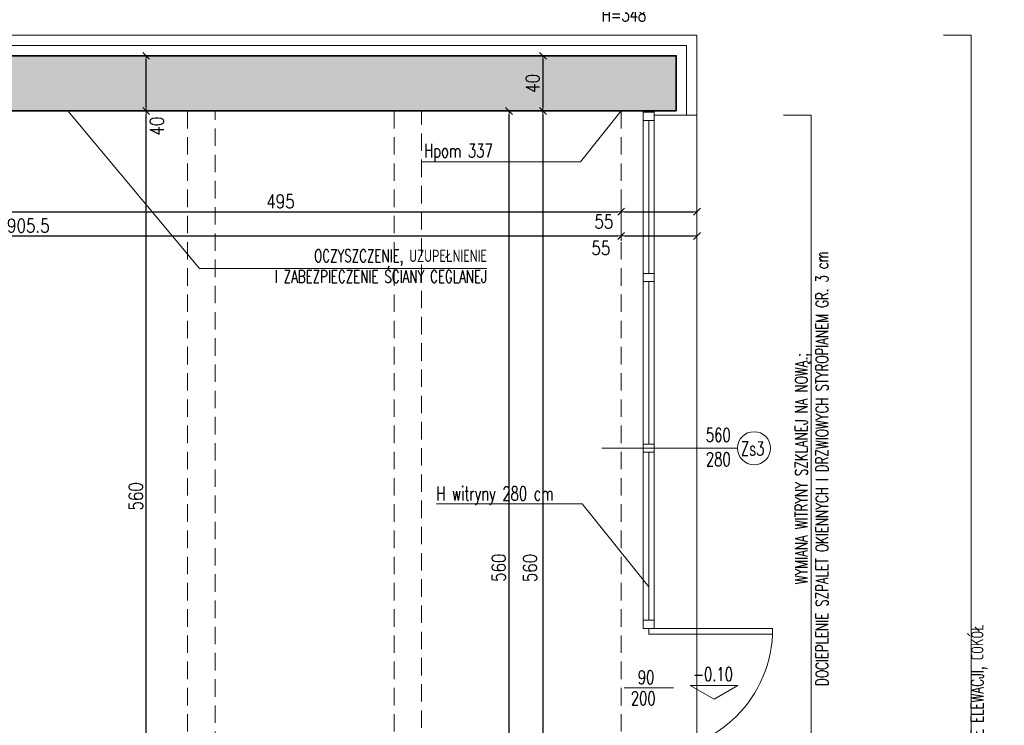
# Model space of a CAD drawing. Header units: millimetres. Extents: x 16698 to 93787, y -21104 to 39413.
# Tile 182 of 256: x 29231 to 29946, y 7635 to 8148. Entities that reach past the tile are written whole.
import ezdxf
from ezdxf.enums import TextEntityAlignment as Align

# ---------------------------------------------------------------- set-up
doc = ezdxf.new("R2010")
doc.units = ezdxf.units.MM
doc.linetypes.add('HIDDEN', pattern=[9.525, 6.35, -3.175])
for name, color, linetype, lineweight in [('!MODUS_HATCH', 4, 'Continuous', 5), ('!MODUS_HATCH_ŚCIANA', 254, 'Continuous', 9), ('!MODUS_OPIS', 3, 'Continuous', 13), ('__MODUS_ŚCIANY', 2, 'Continuous', 35), ('Cienka', 3, 'Continuous', 9), ('Okna', 3, 'Continuous', 13), ('Opis', 8, 'Continuous', 13), ('Widok', 1, 'Continuous', 15), ('WYMIAROWANIE', 1, 'Continuous', 18)]:
    doc.layers.add(name, color=color, linetype=linetype, lineweight=lineweight)
doc.styles.add('ARCHETYP', font='romans.shx', dxfattribs={"height": 15})
doc.styles.add('TXT', font='simplex.shx', dxfattribs={"width": 0.8})
doc.linetypes.add('ZIGZAG', pattern='A,0.00254,-5.08,[131,ltypeshp.shx,S=5.08,R=0,X=-5.08,Y=0],-10.16,[131,ltypeshp.shx,S=5.08,R=180,X=5.08,Y=0],-5.08', length=20.32254)
doc.dimstyles.new('DIM50', dxfattribs={"dimscale": 5, "dimtxt": 2, "dimasz": 0.5, "dimexe": 0, "dimexo": 0, "dimgap": 0.5, "dimtad": 1, "dimdec": 4, "dimrnd": 0.5, "dimdsep": 46, "dimtxsty": 'TXT', "dimblk1": 'TICK1', "dimblk2": 'TICK1', "dimsah": 1, "dimcen": 0, "dimse1": 1, "dimse2": 1, "dimclrd": 1, "dimclre": 7, "dimclrt": 9, "dimadec": 0, "dimazin": 0, "dimtfac": 1, "dimtdec": 4, "dimtmove": 2, "dimatfit": 3, "dimldrblk": 'TICK1', "dimfxl": 1, "dimtolj": 1, "dimarcsym": 0})

# ---------------------------------------------------------------- blocks, each defined once
blk = doc.blocks.new('TICK1')
at = {"color": 2}
blk.add_line((-1, -1), (1, 1), dxfattribs=at)
at = {"color": 0}
for p, q in [((0, 0), (-1, 0)), ((0, -1.4), (0, 1.4))]:
    blk.add_line(p, q, dxfattribs=at)
blk = doc.blocks.new('*D312')
at = {"layer": 'DEFPOINTS', "color": 0, "transparency": 16777216}
for p in [(28761.88, 8081.47), (29667.47, 8081.47), (29667.47, 7990.61)]:
    blk.add_point(p, dxfattribs=at)
at = {"layer": 'WYMIAROWANIE', "color": 1, "lineweight": -2, "transparency": 16777216}
blk.add_line((28764.38, 7990.61), (29664.97, 7990.61), dxfattribs=at)
at = {"layer": 'WYMIAROWANIE', "color": 1, "lineweight": -2, "transparency": 16777216, "xscale": 2.5, "yscale": 2.5, "zscale": 2.5, "rotation": 180}
blk.add_blockref('TICK1', (28761.88, 7990.61), dxfattribs=at)
at = {"layer": 'WYMIAROWANIE', "color": 1, "lineweight": -2, "transparency": 16777216, "xscale": 2.5, "yscale": 2.5, "zscale": 2.5}
blk.add_blockref('TICK1', (29667.47, 7990.61), dxfattribs=at)
at = {"layer": 'WYMIAROWANIE', "color": 9, "transparency": 16777216, "insert": (29236.87, 7998.11), "char_height": 10, "attachment_point": 5, "style": 'TXT'}
blk.add_mtext('\\A1;905.5', dxfattribs=at)
blk = doc.blocks.new('*D314')
at = {"layer": 'DEFPOINTS', "color": 0, "transparency": 16777216}
for p in [(29667.47, 8081.47), (29722.47, 8081.47), (29722.47, 7990.61)]:
    blk.add_point(p, dxfattribs=at)
at = {"layer": 'WYMIAROWANIE', "color": 1, "lineweight": -2, "transparency": 16777216}
blk.add_line((29669.97, 7990.61), (29719.97, 7990.61), dxfattribs=at)
at = {"layer": 'WYMIAROWANIE', "color": 1, "linetype": 'ByBlock', "lineweight": -2, "transparency": 16777216, "xscale": 2.5, "yscale": 2.5, "zscale": 2.5, "rotation": 180}
blk.add_blockref('TICK1', (29667.47, 7990.61), dxfattribs=at)
at = {"layer": 'WYMIAROWANIE', "color": 1, "linetype": 'ByBlock', "lineweight": -2, "transparency": 16777216, "xscale": 2.5, "yscale": 2.5, "zscale": 2.5}
blk.add_blockref('TICK1', (29722.47, 7990.61), dxfattribs=at)
at = {"layer": 'WYMIAROWANIE', "color": 9, "transparency": 16777216, "insert": (29652.65, 7981.83), "char_height": 10, "attachment_point": 5, "style": 'TXT'}
blk.add_mtext('\\A1;55', dxfattribs=at)
blk = doc.blocks.new('*D317')
at = {"layer": 'DEFPOINTS', "color": 0, "transparency": 16777216}
for p in [(29172.47, 8081.47), (29667.47, 8081.47), (29667.47, 8008.23)]:
    blk.add_point(p, dxfattribs=at)
at = {"layer": 'WYMIAROWANIE', "color": 1, "lineweight": -2, "transparency": 16777216}
blk.add_line((29174.97, 8008.23), (29664.97, 8008.23), dxfattribs=at)
at = {"layer": 'WYMIAROWANIE', "color": 1, "lineweight": -2, "transparency": 16777216, "xscale": 2.5, "yscale": 2.5, "zscale": 2.5, "rotation": 180}
blk.add_blockref('TICK1', (29172.47, 8008.23), dxfattribs=at)
at = {"layer": 'WYMIAROWANIE', "color": 1, "lineweight": -2, "transparency": 16777216, "xscale": 2.5, "yscale": 2.5, "zscale": 2.5}
blk.add_blockref('TICK1', (29667.47, 8008.23), dxfattribs=at)
at = {"layer": 'WYMIAROWANIE', "color": 9, "transparency": 16777216, "insert": (29419.97, 8015.73), "char_height": 10, "attachment_point": 5, "style": 'TXT'}
blk.add_mtext('\\A1;495', dxfattribs=at)
blk = doc.blocks.new('*D271')
at = {"layer": 'DEFPOINTS', "color": 0, "transparency": 16777216}
for p in [(29667.47, 8081.47), (29722.47, 8081.47), (29722.47, 8008.23)]:
    blk.add_point(p, dxfattribs=at)
at = {"layer": 'WYMIAROWANIE', "color": 1, "lineweight": -2, "transparency": 16777216}
blk.add_line((29669.97, 8008.23), (29719.97, 8008.23), dxfattribs=at)
at = {"layer": 'WYMIAROWANIE', "color": 1, "linetype": 'ByBlock', "lineweight": -2, "transparency": 16777216, "xscale": 2.5, "yscale": 2.5, "zscale": 2.5, "rotation": 180}
blk.add_blockref('TICK1', (29667.47, 8008.23), dxfattribs=at)
at = {"layer": 'WYMIAROWANIE', "color": 1, "linetype": 'ByBlock', "lineweight": -2, "transparency": 16777216, "xscale": 2.5, "yscale": 2.5, "zscale": 2.5}
blk.add_blockref('TICK1', (29722.47, 8008.23), dxfattribs=at)
at = {"layer": 'WYMIAROWANIE', "color": 9, "transparency": 16777216, "insert": (29654.88, 8001.08), "char_height": 10, "attachment_point": 5, "style": 'TXT'}
blk.add_mtext('\\A1;55', dxfattribs=at)
blk = doc.blocks.new('*D305')
at = {"layer": 'DEFPOINTS', "color": 0, "transparency": 16777216}
for p in [(29322.47, 8081.47), (29322.47, 8081.47), (29322.47, 7521.47)]:
    blk.add_point(p, dxfattribs=at)
at = {"layer": 'WYMIAROWANIE', "color": 1, "lineweight": -2, "transparency": 16777216}
blk.add_line((29322.47, 7523.97), (29322.47, 8078.97), dxfattribs=at)
at = {"layer": 'WYMIAROWANIE', "color": 1, "lineweight": -2, "transparency": 16777216, "xscale": 2.5, "yscale": 2.5, "zscale": 2.5}
for p, rotation in [((29322.47, 8081.47), 90), ((29322.47, 7521.47), 270)]:
    blk.add_blockref('TICK1', p, dxfattribs=dict(at, rotation=rotation))
at = {"layer": 'WYMIAROWANIE', "color": 9, "transparency": 16777216, "insert": (29314.97, 7801.47), "char_height": 10, "attachment_point": 5, "rotation": 90, "style": 'TXT'}
blk.add_mtext('\\A1;560', dxfattribs=at)
blk = doc.blocks.new('*D306')
at = {"layer": 'DEFPOINTS', "color": 0, "transparency": 16777216}
for p in [(29322.47, 8121.47), (29322.47, 8121.47), (29322.47, 8081.47)]:
    blk.add_point(p, dxfattribs=at)
at = {"layer": 'WYMIAROWANIE', "color": 1, "lineweight": -2, "transparency": 16777216}
blk.add_line((29322.47, 8083.97), (29322.47, 8118.97), dxfattribs=at)
at = {"layer": 'WYMIAROWANIE', "color": 1, "lineweight": -2, "transparency": 16777216, "xscale": 2.5, "yscale": 2.5, "zscale": 2.5}
for p, rotation in [((29322.47, 8121.47), 90), ((29322.47, 8081.47), 270)]:
    blk.add_blockref('TICK1', p, dxfattribs=dict(at, rotation=rotation))
at = {"layer": 'WYMIAROWANIE', "color": 9, "transparency": 16777216, "insert": (29330.17, 8070.44), "char_height": 10, "attachment_point": 5, "rotation": 90, "style": 'TXT'}
blk.add_mtext('\\A1;40', dxfattribs=at)
blk = doc.blocks.new('*D308')
at = {"layer": 'DEFPOINTS', "color": 0, "transparency": 16777216}
for p in [(29610.64, 8121.47), (29610.64, 8081.47), (29610.64, 8081.47)]:
    blk.add_point(p, dxfattribs=at)
at = {"layer": 'WYMIAROWANIE', "color": 1, "lineweight": -2, "transparency": 16777216}
blk.add_line((29610.64, 8118.97), (29610.64, 8083.97), dxfattribs=at)
at = {"layer": 'WYMIAROWANIE', "color": 1, "lineweight": -2, "transparency": 16777216, "xscale": 2.5, "yscale": 2.5, "zscale": 2.5}
for p, rotation in [((29610.64, 8121.47), 90), ((29610.64, 8081.47), 270)]:
    blk.add_blockref('TICK1', p, dxfattribs=dict(at, rotation=rotation))
at = {"layer": 'WYMIAROWANIE', "color": 9, "transparency": 16777216, "insert": (29603.14, 8101.47), "char_height": 10, "attachment_point": 5, "rotation": 90, "style": 'TXT'}
blk.add_mtext('\\A1;40', dxfattribs=at)
blk = doc.blocks.new('*D379')
at = {"layer": 'DEFPOINTS', "color": 0, "transparency": 16777216}
for p in [(29610.64, 8081.47), (29610.64, 7521.47), (29683.47, 7521.47)]:
    blk.add_point(p, dxfattribs=at)
at = {"layer": 'WYMIAROWANIE', "color": 1, "lineweight": -2, "transparency": 16777216}
blk.add_line((29610.64, 8078.97), (29610.64, 7523.97), dxfattribs=at)
at = {"layer": 'WYMIAROWANIE', "color": 1, "lineweight": -2, "transparency": 16777216, "xscale": 2.5, "yscale": 2.5, "zscale": 2.5}
for p, rotation in [((29610.64, 8081.47), 90), ((29610.64, 7521.47), 270)]:
    blk.add_blockref('TICK1', p, dxfattribs=dict(at, rotation=rotation))
at = {"layer": 'WYMIAROWANIE', "color": 9, "transparency": 16777216, "insert": (29601.21, 7749.42), "char_height": 10, "attachment_point": 5, "rotation": 90, "style": 'TXT'}
blk.add_mtext('\\A1;560', dxfattribs=at)
blk = doc.blocks.new('*D311')
at = {"layer": 'DEFPOINTS', "color": 0, "transparency": 16777216}
for p in [(29586.03, 8081.47), (29586.03, 8081.47), (29586.03, 7521.47)]:
    blk.add_point(p, dxfattribs=at)
at = {"layer": 'WYMIAROWANIE', "color": 1, "lineweight": -2, "transparency": 16777216}
blk.add_line((29586.03, 7523.97), (29586.03, 8078.97), dxfattribs=at)
at = {"layer": 'WYMIAROWANIE', "color": 1, "lineweight": -2, "transparency": 16777216, "xscale": 2.5, "yscale": 2.5, "zscale": 2.5}
for p, rotation in [((29586.03, 8081.47), 90), ((29586.03, 7521.47), 270)]:
    blk.add_blockref('TICK1', p, dxfattribs=dict(at, rotation=rotation))
at = {"layer": 'WYMIAROWANIE', "color": 9, "transparency": 16777216, "insert": (29578.53, 7749.63), "char_height": 10, "attachment_point": 5, "rotation": 90, "style": 'TXT'}
blk.add_mtext('\\A1;560', dxfattribs=at)

msp = doc.modelspace()

# ---------------------------------------------------------------- hatches: boundary and pattern name
at = {"layer": '!MODUS_HATCH_ŚCIANA', "ltscale": 2}
h = msp.add_hatch(color=256, dxfattribs=at)
h.dxf.hatch_style = 1
h.paths.add_polyline_path([(28722.4719, 8121.47289), (28722.4719, 8081.47289), (28737.4719, 8081.47289), (28737.4719, 8033.42011), (28762.4719, 8033.42011), (28762.4719, 8081.47289), (29707.4719, 8081.47289), (29707.4719, 8121.47289)])

# ---------------------------------------------------------------- linework, layer by layer
at = {"layer": '!MODUS_HATCH', "linetype": 'ZIGZAG'}
msp.add_lwpolyline([(29120.9719, 8128.97289), (29714.9719, 8128.97289), (29714.9719, 8078.47289)], dxfattribs=at)
at = {"layer": '!MODUS_OPIS'}
msp.add_lwpolyline([(29734.92464, 7654.1254), (29752.24515, 7664.1254), (29717.60414, 7664.1254)], close=True, dxfattribs=at)
at = {"layer": '__MODUS_ŚCIANY'}
for points in [[(29707.4719, 8081.47289), (29707.4719, 8121.47289), (28722.4719, 8121.47289), (28722.4719, 8081.47289), (28737.4719, 8081.47289), (28737.4719, 8033.42011)], [(28762.4719, 8081.47289), (29037.4719, 8081.47289), (29172.4719, 8081.47289), (29707.4719, 8081.47289)]]:
    msp.add_lwpolyline(points, dxfattribs=at)
at = {"layer": 'Cienka', "linetype": 'HIDDEN', "ltscale": 2}
for points in [[(29352.4719, 8081.47289), (29352.4719, 6931.2376)], [(29372.4719, 6932.07793), (29372.4719, 8081.47289)], [(29502.4719, 8081.47289), (29502.4719, 7309.47289)], [(29522.4719, 7309.47289), (29522.4719, 8081.47289)]]:
    msp.add_lwpolyline(points, dxfattribs=at)
at = {"layer": 'Okna'}
for points in [[(29683.4719, 8081.47289), (29683.4719, 7705.47289)], [(29691.4719, 8081.47289), (29691.4719, 7705.47289)], [(29687.4719, 8074.47289), (29687.4719, 7963.47289)], [(29687.4719, 7957.47289), (29687.4719, 7839.47289)], [(29653.49902, 7836.47289), (29751.93807, 7836.47289)], [(29687.4719, 7833.47289), (29687.4719, 7711.47289)], [(29669.56023, 7662.41272), (29705.38357, 7662.41272)]]:
    msp.add_lwpolyline(points, dxfattribs=at)
for points in [[(29683.4719, 8080.47289), (29691.4719, 8080.47289), (29691.4719, 8074.47289), (29683.4719, 8074.47289)], [(29683.4719, 7963.47289), (29691.4719, 7963.47289), (29691.4719, 7957.47289), (29683.4719, 7957.47289)], [(29683.4719, 7839.47289), (29691.4719, 7839.47289), (29691.4719, 7833.47289), (29683.4719, 7833.47289)], [(29683.4719, 7711.47289), (29691.4719, 7711.47289), (29691.4719, 7705.47289), (29683.4719, 7705.47289)], [(29777.4719, 7701.47289), (29687.4719, 7701.47289), (29687.4719, 7705.47289), (29777.4719, 7705.47289)]]:
    msp.add_lwpolyline(points, close=True, dxfattribs=at)
msp.add_circle((29763.93807, 7836.47289), 12, dxfattribs=at)
msp.add_arc((29687.4719, 7705.47289), 90, 270, 0, dxfattribs=at)
at = {"layer": 'Opis'}
for points in [[(29901.55234, 8136.47289), (29921.55234, 8136.47289), (29921.55234, 6892.0695), (29901.55234, 6892.0695)], [(29265.63869, 8081.47289), (29361.06806, 7966.91039), (29569.89894, 7966.91039)], [(29667.4719, 8081.47289), (29637.90942, 8044.58144), (29522.4719, 8044.58144)], [(29785.33404, 8078.47289), (29805.33404, 8078.47289), (29805.33404, 7524.47289), (29785.33404, 7524.47289)], [(29687.4719, 7735.6657), (29639.14499, 7795.97356), (29533.21219, 7795.97356)]]:
    msp.add_lwpolyline(points, dxfattribs=at)
at = {"layer": 'Widok'}
msp.add_lwpolyline([(29691.4719, 8078.47289), (29722.4719, 8078.47289), (29722.4719, 8136.47289), (29120.9719, 8136.47289)], dxfattribs=at)
at = {"layer": 'Widok', "linetype": 'HIDDEN', "ltscale": 2}
msp.add_lwpolyline([(29667.4719, 8081.47289), (29667.4719, 7521.47289)], dxfattribs=at)
at = {"layer": 'Widok', "ltscale": 2}
msp.add_lwpolyline([(29722.4719, 7521.47289), (29722.4719, 8081.47289)], dxfattribs=at)

# ---------------------------------------------------------------- texts
at = {"layer": '!MODUS_OPIS', "style": 'TXT', "width": 0.7}
msp.add_text('-0.10', height=10, dxfattribs=at).set_placement((29734.2394, 7667.3697), align=Align.CENTER)
at = {"layer": 'Opis', "style": 'ARCHETYP', "width": 0.7}
for s, rotation, p in [('H=348', 0.00000004, (29653.22171, 8146.37232)), ('Hpom 337', 0.00000004, (29524.33989, 8047.59569)), ('Zs3', 359.68184326, (29754.34896, 7831.28582)), ('H witryny 280 cm', 0.00000004, (29533.15017, 7798.56037)), ('90', 359.68184326, (29679.49277, 7665.02936)), ('200', 359.68184326, (29674.40846, 7649.81302))]:
    msp.add_text(s, height=10, rotation=rotation, dxfattribs=at).set_placement(p)
for s, p in [('560', (29728.96746, 7841.10468)), ('280', (29728.96746, 7823.45004))]:
    msp.add_text(s, height=10, dxfattribs=at).set_placement(p)
at = {"layer": 'Opis', "ltscale": 0.7, "insert": (29569.96273, 7980.70007), "char_height": 9, "width": 205.8061263, "attachment_point": 3, "style": 'TXT'}
msp.add_mtext('\\pxqr;{\\W0.7;OCZYSZCZENIE, UZUPEŁNIENIE\\P I ZABEZPIECZENIE ŚCIANY CEGLANEJ}', dxfattribs=at)
at = {"layer": 'Opis', "ltscale": 0.7, "char_height": 9, "width": 532.6044424, "attachment_point": 1, "rotation": 90, "style": 'TXT'}
for s, insert in [('\\pxqc;{\\W0.7;WYMIANA WITRYNY SZKLANEJ NA NOWĄ.;\\PDOCIEPLENIE SZPALET OKIENNYCH I DRZWIOWYCH STYROPIANEM GR. 3 cm}', (29793.82652, 7555.36409)), ('\\pxqc;{\\W0.7;WYKONANIE TYNKÓW CIENKOWARSTWOWYCH NA SIATCE Z WŁÓKNA SZKLANEGO, MALOWANIE ELEWACJI, COKÓŁ WYKONAć Z TYNKU MOZAIKOWEGO W KONTRASTOWYM ODCIENIU}', (29921.55234, 7212.54589))]:
    msp.add_mtext(s, dxfattribs=dict(at, insert=insert))

# ---------------------------------------------------------------- dimensions: what is measured, and where the dimension line sits
at = {"layer": 'WYMIAROWANIE'}
for base, p1, p2, picture, middle in [((29322.4719, 8121.47289), (29322.4719, 8081.47289), (29322.4719, 8121.47289), '*D306', (29330.16592, 8070.43731)), ((29586.03252, 8081.47289), (29586.03252, 7521.47289), (29586.03252, 8081.47289), '*D311', (29578.53252, 7749.63106)), ((29610.64342, 7521.47289), (29610.64342, 8081.47289), (29683.4719, 7521.47289), '*D379', (29601.20769, 7749.42001))]:
    dim = msp.add_linear_dim(base=base, p1=p1, p2=p2, angle=90, dimstyle='DIM50', dxfattribs=at)
    dim.commit()
    dim.dimension.update_dxf_attribs({"geometry": picture, "text_midpoint": middle, "dimtype": 160})
for base, p1, p2, picture, middle in [((29610.64342, 8081.47289), (29610.64342, 8121.47289), (29610.64342, 8081.47289), '*D308', (29603.14342, 8101.47289)), ((29322.4719, 8081.47289), (29322.4719, 7521.47289), (29322.4719, 8081.47289), '*D305', (29314.9719, 7801.47289))]:
    dim = msp.add_linear_dim(base=base, p1=p1, p2=p2, angle=90, dimstyle='DIM50', dxfattribs=at)
    dim.commit()
    dim.dimension.update_dxf_attribs({"geometry": picture, "text_midpoint": middle})
for base, p1, p2, picture, middle in [((29667.4719, 7990.61246), (28761.87793, 8081.47289), (29667.4719, 8081.47289), '*D312', (29236.87277, 7998.11246)), ((29722.4719, 7990.61246), (29667.4719, 8081.47289), (29722.4719, 8081.47289), '*D314', (29652.65375, 7981.83302)), ((29722.4719, 8008.2276), (29667.4719, 8081.47289), (29722.4719, 8081.47289), '*D271', (29654.87914, 8001.07748))]:
    dim = msp.add_linear_dim(base=base, p1=p1, p2=p2, dimstyle='DIM50', dxfattribs=at)
    dim.commit()
    dim.dimension.update_dxf_attribs({"geometry": picture, "text_midpoint": middle, "dimtype": 160})
dim = msp.add_linear_dim(base=(29667.4719, 8008.2276), p1=(29172.4719, 8081.47289), p2=(29667.4719, 8081.47289), dimstyle='DIM50', dxfattribs=at)
dim.commit()
dim.dimension.update_dxf_attribs({"geometry": '*D317', "text_midpoint": (29419.9719, 8015.7276)})

doc.saveas('drawing.dxf')
